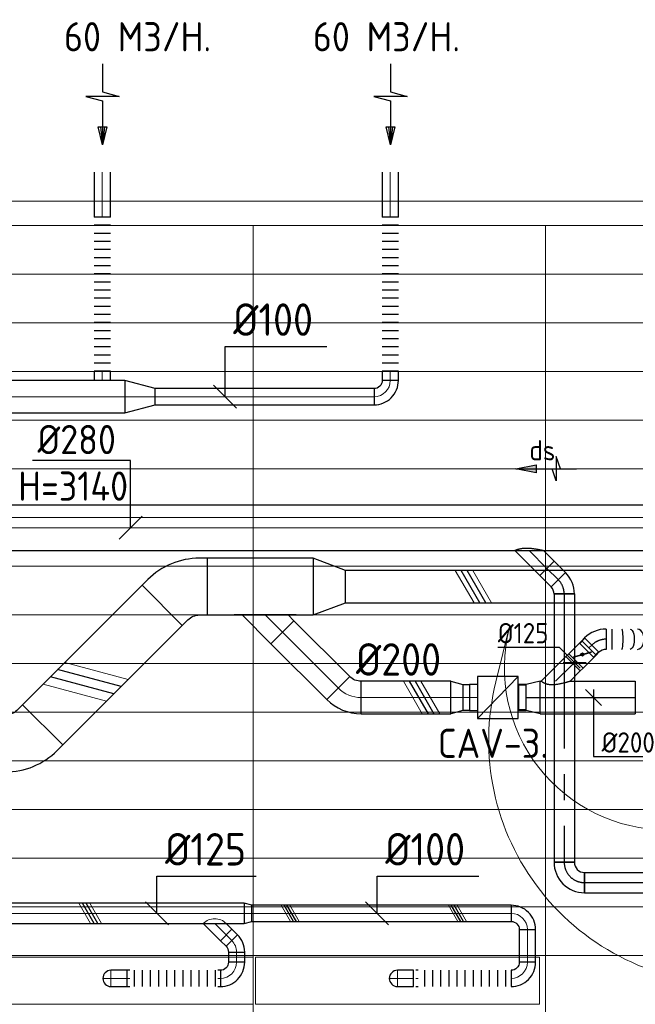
# Model space of a CAD drawing. Header units: millimetres. Extents: x -72915 to 21022, y 6278 to 52916.
# Tile 51 of 60: x -37854 to -34062, y 46848 to 52916. Entities that reach past the tile are written whole.
import ezdxf
from ezdxf.enums import TextEntityAlignment as Align

# ---------------------------------------------------------------- set-up
doc = ezdxf.new("R2010")
doc.units = ezdxf.units.MM
doc.header["$LTSCALE"] = 50
doc.linetypes.add('CENTER2', pattern=[28.575, 19.05, -3.175, 3.175, -3.175])
for name, color, linetype in [('4plfd', 254, 'Continuous'), ('WL570---_RETOUR', 100, 'Continuous'), ('WL570---_RETOUR_HL', 1, 'Continuous'), ('WL570---_TOEVOER', 200, 'Continuous'), ('WL570---_TOEVOER_HL', 1, 'Continuous'), ('WM570---_RETOUR', 2, 'Continuous'), ('WM570---_RETOUR_PR', 2, 'Continuous'), ('WM570---_TOEVOER', 2, 'Continuous'), ('WM570---_TOEVOER_PR', 2, 'Continuous')]:
    doc.layers.add(name, color=color, linetype=linetype)
for name, color, linetype, lineweight in [('WL570---_BESTAAND-HARTLIJN', 161, 'Continuous', 0), ('WL570---_BESTAAND-ROOSTER', 161, 'Continuous', 0), ('WL570---_BESTAAND-TOEVOER', 180, 'Continuous', 0)]:
    doc.layers.add(name, color=color, linetype=linetype, lineweight=lineweight)
doc.styles.add('BURO-025', font='ISO96.shx', dxfattribs={"height": 125})
doc.styles.add('LZ-MAATVOEREN', font='simplex')
doc.styles.add('MAATVOERING', font='ISO')

# ---------------------------------------------------------------- blocks, each defined once
blk = doc.blocks.new('Groep-79')
at = {"color": 8, "linetype": 'Continuous', "lineweight": 13}
for p, q in [((-73304.9, 50349.1), (-4004.9, 50349.1)), ((-73154.9, 50199.1), (-4154.9, 50199.1)), ((-11857.7, 50199.1), (-60254.8, 50199.1)), ((-38654.9, 50199.1), (-38654.9, 42999.1)), ((-38654.9, 50199.1), (-38654.9, 42999.1)), ((-36854.9, 50199.1), (-36854.9, 43599.1)), ((-36854.9, 50199.1), (-36854.9, 43599.1)), ((-60254.9, 49899.1), (-11882.7, 49899.1)), ((-60254.9, 49599.1), (-11882.7, 49599.1)), ((-60254.9, 49299.1), (-11882.7, 49299.1)), ((-60254.9, 48999.1), (-11882.7, 48999.1)), ((-60254.9, 48699.1), (-11882.7, 48699.1)), ((-60254.9, 48399.1), (-11882.7, 48399.1)), ((-60254.9, 48399.1), (-11882.7, 48399.1)), ((-60254.9, 48099.1), (-11882.7, 48099.1)), ((-60254.9, 47799.1), (-11882.7, 47799.1)), ((-60254.9, 47499.1), (-11882.7, 47499.1)), ((-60254.9, 47199.1), (-11882.7, 47199.1)), ((-60254.9, 46899.1), (-11882.7, 46899.1)), ((-60254.9, 46599.1), (-11882.7, 46599.1)), ((-65655, 46299.1), (-11882.7, 46299.1)), ((-65655, 45999.1), (-11882.7, 45999.1)), ((-65655, 45699.1), (-11882.7, 45699.1))]:
    blk.add_line(p, q, dxfattribs=at)
blk = doc.blocks.new('Block plafond 1e verd')
at = {"layer": '4plfd', "linetype": 'Continuous', "lineweight": 5, "flags": 128}
blk.add_lwpolyline([(-15069.2, 28585.8), (-15155.9, 28236.6, 0.487434), (-13700.1, 26375.1), (-10552.3, 26375.1), (-10706.9, 27325.1), (-14103.5, 27325.1, -0.487436), (-15074, 28566.1)], format="xyb", close=True, dxfattribs=at)
at = {"layer": '4plfd'}
blk.add_blockref('Groep-79', (22004.9, -19149), dxfattribs=at)
blk = doc.blocks.new('AFZPIJL')
for points in [[(0, -10), (0, -6.52), (-2.06, -5.97), (2.06, -5.97), (0, -5.41), (0, 0)], [(-0.26, -2.22), (0, 0)], [(0.26, -2.22), (0, 0)]]:
    blk.add_lwpolyline(points)
blk.add_lwpolyline([(0.52, -2.22), (-0.52, -2.22), (0, 0)], close=True)
blk = doc.blocks.new('KARO')
for p, q in [((1, 0.5), (0, 0.5)), ((0, -0.5), (1, -0.5))]:
    blk.add_line(p, q)
at = {"invisible_edges": 15}
blk.add_3dface([(0, 0.5), (0, -0.5), (1, -0.5), (1, 0.5)], dxfattribs=at)
at = {"layer": 'WL570---_BESTAAND-HARTLIJN'}
blk.add_line((0, 0), (1, 0), dxfattribs=at)
blk = doc.blocks.new('FLLINE100')
blk.add_line((0, -50), (0, 50))
blk = doc.blocks.new('OEX10000100000')
at = {"rotation": 90}
for p in [(0, -50), (0, -100), (0, -150), (0, -200), (0, -250), (0, -300), (0, -350), (0, -400), (0, -450), (0, -500), (0, -550), (0, -600), (0, -650), (0, -700), (0, -750), (0, -800), (0, -850), (0, -900), (0, -950), (0, -1000)]:
    blk.add_blockref('FLLINE100', p, dxfattribs=at)
blk = doc.blocks.new('MVLINE')
blk.add_line((35.4, -35.4), (-35.4, 35.4))
blk = doc.blocks.new('OSV20010001860G')
blk.add_lwpolyline([(0, -100), (186.6, -50), (186.6, 50), (0, 100)], close=True)
at = {"layer": 'WL570---_BESTAAND-HARTLIJN'}
blk.add_line((0, 0), (186.6, 0), dxfattribs=at)
blk = doc.blocks.new('OBO10000090H')
blk.add_lwpolyline([(50, -100, 0.414214), (-100, 50), (-100, -50, -0.414214), (-50, -100)], format="xyb", close=True)
at = {"invisible_edges": 15}
for points in [[(-91.3, -50.8), (-74, 47.7), (-100, 50), (-100, -50)], [(-82.9, -53), (-48.7, 41), (-74, 47.7), (-91.3, -50.8)], [(-75, -56.7), (-25, 29.9), (-48.7, 41), (-82.9, -53)], [(-67.9, -61.7), (-3.6, 14.9), (-25, 29.9), (-75, -56.7)], [(-61.7, -67.9), (14.9, -3.6), (-3.6, 14.9), (-67.9, -61.7)], [(-56.7, -75), (29.9, -25), (14.9, -3.6), (-61.7, -67.9)], [(-53, -82.9), (41, -48.7), (29.9, -25), (-56.7, -75)], [(-50.8, -91.3), (47.7, -74), (41, -48.7), (-53, -82.9)], [(-50, -100), (50, -100), (47.7, -74), (-50.8, -91.3)]]:
    blk.add_3dface(points, dxfattribs=at)
at = {"layer": 'WL570---_BESTAAND-HARTLIJN'}
blk.add_arc((-100, -100), 100, 0, 90, dxfattribs=at)
blk = doc.blocks.new('OSV2001600740G')
blk.add_lwpolyline([(0, -100), (74.6, -80), (74.6, 80), (0, 100)], close=True)
at = {"layer": 'WL570---_BESTAAND-HARTLIJN'}
blk.add_line((0, 0), (74.6, 0), dxfattribs=at)
blk = doc.blocks.new('VBX1601600016025000')
blk.add_lwpolyline([(50, -130), (300, -130), (300, 130), (50, 130)], close=True)
for points in [[(50, 80), (0, 80), (0, -80), (50, -80)], [(300, -80), (350, -80), (350, 80), (300, 80)]]:
    blk.add_lwpolyline(points)
at = {"layer": 'WL570---_BESTAAND-HARTLIJN'}
blk.add_line((300, 0), (350, 0), dxfattribs=at)
at = {"layer": 'WL570---_BESTAAND-TOEVOER'}
blk.add_line((50, -130), (300, 130), dxfattribs=at)
blk = doc.blocks.new('VBO35020000050451-100')
blk.add_lwpolyline([(-175, -163.9), (175, -163.9), (175, -113.9, 0.198912), (43.2, 204.3), (7.8, 239.6), (-239.6, -7.8), (-204.3, -43.2, -0.198912), (-175, -113.9)], format="xyb", close=True)
blk = doc.blocks.new('OAF20000045L')
blk.add_line((-191.4, 0), (191.4, 0))
blk.add_lwpolyline([(-141.4, 0), (-176.8, 35.4), (-35.4, 176.8), (141.4, 0)])
at = {"layer": 'WL570---_BESTAAND-HARTLIJN'}
blk.add_line((-106.1, 106.1), (0, 0), dxfattribs=at)
blk = doc.blocks.new('VV235020020020002000G')
blk.add_lwpolyline([(0, -175), (200, -100), (200, 100), (0, 175)], close=True)
at = {"invisible_edges": 15}
blk.add_3dface([(0, -175), (200, -100), (200, 100), (0, 175)], dxfattribs=at)
blk = doc.blocks.new('KARH')
for p, q in [((1, 0.5), (0, 0.5)), ((0, -0.5), (1, -0.5))]:
    blk.add_line(p, q)
at = {"invisible_edges": 15}
blk.add_3dface([(0, 0.5), (0, -0.5), (1, -0.5), (1, 0.5)], dxfattribs=at)
blk = doc.blocks.new('OBO20000045H')
blk.add_lwpolyline([(100, -82.8, 0.198912), (12.1, 129.3), (-129.3, -12.1, -0.198912), (-100, -82.8)], format="xyb", close=True)
at = {"invisible_edges": 15}
for points in [[(-123.4, -18.6), (29.8, 110), (12.1, 129.3), (-129.3, -12.1)], [(-118.1, -25.5), (45.7, 89.2), (29.8, 110), (-123.4, -18.6)], [(-113.4, -32.8), (59.8, 67.2), (45.7, 89.2), (-118.1, -25.5)], [(-109.4, -40.6), (71.9, 43.9), (59.8, 67.2), (-113.4, -32.8)], [(-106, -48.6), (81.9, 19.8), (71.9, 43.9), (-109.4, -40.6)], [(-103.4, -57), (89.8, -5.2), (81.9, 19.8), (-106, -48.6)], [(-101.5, -65.5), (95.4, -30.7), (89.8, -5.2), (-103.4, -57)], [(-100.4, -74.1), (98.9, -56.7), (95.4, -30.7), (-101.5, -65.5)], [(-100, -82.8), (100, -82.8), (98.9, -56.7), (-100.4, -74.1)]]:
    blk.add_3dface(points, dxfattribs=at)
at = {"layer": 'WL570---_BESTAAND-HARTLIJN'}
blk.add_arc((-200, -82.8), 200, 0, 45, dxfattribs=at)
blk = doc.blocks.new('OEX1000056800')
at = {"rotation": 180}
for p in [(50, 0), (100, 0), (150, 0), (200, 0), (250, 0), (300, 0), (350, 0), (400, 0), (450, 0), (500, 0), (550, 0)]:
    blk.add_blockref('FLLINE100', p, dxfattribs=at)
blk = doc.blocks.new('ORN_T_SP')
blk.add_lwpolyline([(-0.5, 0.5), (-0.5, -0.5), (0.5, -0.5), (0.5, 0.5)], close=True)
at = {"style": 'LZ-MAATVOEREN', "flags": 9}
for tag, p in [('ROS_TYPE', (0.6333, 0.6833)), ('ROS_M3H', (0.6333, 0.4833)), ('ROS_ZIJDE', (0.6333, 0.2833)), ('ROS_STAT', (0.6333, 0.0833))]:
    blk.add_attdef(tag, p, '', height=0.125, dxfattribs=at)
blk = doc.blocks.new('OBO10000090ZE')
blk.add_lwpolyline([(-50, 0), (50, 0), (50, 100, 1), (-50, 100)], format="xyb", close=True)
at = {"layer": 'WL570---_BESTAAND-HARTLIJN'}
for points in [[(0, 0), (0, 150)], [(-50, 100), (50, 100)]]:
    blk.add_lwpolyline(points, dxfattribs=at)
blk = doc.blocks.new('OBO10000090L')
blk.add_lwpolyline([(50, 0, 0.414214), (-100, 150), (-100, 50, -0.414214), (-50, 0)], format="xyb", close=True)
at = {"invisible_edges": 15}
for points in [[(-91.3, 49.2), (-74, 147.7), (-100, 150), (-100, 50)], [(-82.9, 47), (-48.7, 141), (-74, 147.7), (-91.3, 49.2)], [(-75, 43.3), (-25, 129.9), (-48.7, 141), (-82.9, 47)], [(-67.9, 38.3), (-3.6, 114.9), (-25, 129.9), (-75, 43.3)], [(-61.7, 32.1), (14.9, 96.4), (-3.6, 114.9), (-67.9, 38.3)], [(-56.7, 25), (29.9, 75), (14.9, 96.4), (-61.7, 32.1)], [(-53, 17.1), (41, 51.3), (29.9, 75), (-56.7, 25)], [(-50.8, 8.7), (47.7, 26), (41, 51.3), (-53, 17.1)], [(-50, 0), (50, 0), (47.7, 26), (-50.8, 8.7)]]:
    blk.add_3dface(points, dxfattribs=at)
at = {"layer": 'WL570---_BESTAAND-HARTLIJN'}
blk.add_arc((-100, 0), 100, 0, 90, dxfattribs=at)
blk = doc.blocks.new('OEX1000058500')
at = {"rotation": 180}
for p in [(50, 0), (100, 0), (150, 0), (200, 0), (250, 0), (300, 0), (350, 0), (400, 0), (450, 0), (500, 0), (550, 0)]:
    blk.add_blockref('FLLINE100', p, dxfattribs=at)
blk = doc.blocks.new('OSV1251000460G')
blk.add_lwpolyline([(0, -62.5), (46.7, -50), (46.7, 50), (0, 62.5)], close=True)
at = {"layer": 'WL570---_BESTAAND-HARTLIJN'}
blk.add_line((0, 0), (46.7, 0), dxfattribs=at)
blk = doc.blocks.new('OBO10000045H')
blk.add_lwpolyline([(50, -41.4, 0.198912), (6.1, 64.6), (-64.6, -6.1, -0.198912), (-50, -41.4)], format="xyb", close=True)
at = {"invisible_edges": 15}
for points in [[(-61.7, -9.3), (14.9, 55), (6.1, 64.6), (-64.6, -6.1)], [(-59, -12.7), (22.9, 44.6), (14.9, 55), (-61.7, -9.3)], [(-56.7, -16.4), (29.9, 33.6), (22.9, 44.6), (-59, -12.7)], [(-54.7, -20.3), (35.9, 22), (29.9, 33.6), (-56.7, -16.4)], [(-53, -24.3), (41, 9.9), (35.9, 22), (-54.7, -20.3)], [(-51.7, -28.5), (44.9, -2.6), (41, 9.9), (-53, -24.3)], [(-50.8, -32.7), (47.7, -15.4), (44.9, -2.6), (-51.7, -28.5)], [(-50.2, -37.1), (49.4, -28.3), (47.7, -15.4), (-50.8, -32.7)], [(-50, -41.4), (50, -41.4), (49.4, -28.3), (-50.2, -37.1)]]:
    blk.add_3dface(points, dxfattribs=at)
at = {"layer": 'WL570---_BESTAAND-HARTLIJN'}
blk.add_arc((-100, -41.4), 100, 0, 45, dxfattribs=at)
blk = doc.blocks.new('OZA1250100045L')
blk.add_lwpolyline([(-70.7, 0), (-106.1, 35.4), (-35.4, 106.1), (70.7, 0)])
at = {"layer": 'WL570---_BESTAAND-HARTLIJN'}
blk.add_line((0, 0), (-70.7, 70.7), dxfattribs=at)
at = {"layer": 'WL570---_BESTAAND-TOEVOER'}
blk.add_arc((0, 70.7), 100, 225, 315, dxfattribs=at)
blk = doc.blocks.new('UISO')
at = {"color": 0}
for p, q in [((0, 0.18), (1, 0.757)), ((0, 0), (1, 0.577))]:
    blk.add_line(p, q, dxfattribs=at)
at = {"layer": 'WL570---_BESTAAND-TOEVOER', "color": 0}
for p, q in [((0, 0.36), (1, 0.937)), ((0, -0.18), (1, 0.397))]:
    blk.add_line(p, q, dxfattribs=at)
blk = doc.blocks.new('*U959')
at = {"color": 0, "ltscale": 10, "transparency": 33554687}
for p, q in [((0, 88.4, -2700), (65.9, 154.3, -2700)), ((65.9, 154.3, -2700), (154.3, 65.9, -2700)), ((0.1, -88.3, -2700), (154.3, 65.9, -2700))]:
    blk.add_line(p, q, dxfattribs=at)
blk.add_spline([(-0.1, -88.1, -2700), (-0.6, -87.1, -2700), (-1.3, -85.6, -2700), (-2.2, -83.4, -2700), (-3.3, -80.6, -2700), (-4.6, -77.2, -2700), (-6, -73.1, -2700), (-7.5, -68.4, -2700), (-9, -63.1, -2700), (-10.4, -57.2, -2700), (-11.7, -50.7, -2700), (-12.9, -43.6, -2700), (-13.7, -35.9, -2700), (-14.4, -27.8, -2700), (-14.7, -19.2, -2700), (-14.7, -10.2, -2700), (-14.4, -1, -2700), (-13.7, 8.4, -2700), (-12.9, 17.8, -2700), (-11.7, 27.2, -2700), (-10.4, 36.3, -2700), (-9, 45.1, -2700), (-7.5, 53.4, -2700), (-6, 61, -2700), (-4.6, 67.9, -2700), (-3.3, 74, -2700), (-2.2, 79, -2700), (-1.3, 83.1, -2700), (-0.6, 86, -2700), (-0.1, 87.8, -2700), (0, 88.4, -2700)], degree=3, dxfattribs=at)
at = {"layer": 'WL570---_RETOUR_HL', "linetype": 'CENTER2', "transparency": 33554687}
blk.add_line((0, 0, -2700), (110.1, 110.1, -2700), dxfattribs=at)
at = {"layer": 'WM570---_RETOUR_PR', "color": 2, "transparency": 33554687, "style": 'BURO-025'}
blk.add_attdef('POSNR', text='', height=250, dxfattribs=at).set_placement((0, 0), align=Align.MIDDLE)
blk = doc.blocks.new('*U1024')
at = {"color": 0, "ltscale": 10}
for p, q in [((-51.8, -62.5, -2700), (-51.8, 62.5, -2700)), ((80.8, 7.6, -2700), (-7.6, -80.8, -2700))]:
    blk.add_line(p, q, dxfattribs=at)
for radius in [187.6, 62.6]:
    blk.add_arc((-51.8, -125.1, -2700), radius, 45, 90, dxfattribs=at)
at = {"layer": 'WL570---_RETOUR_HL', "linetype": 'CENTER2'}
blk.add_arc((-51.8, -125.1, -2700), 125.1, 45, 90, dxfattribs=at)
at = {"layer": 'WM570---_RETOUR_PR', "color": 2, "style": 'BURO-025'}
blk.add_attdef('POSNR', text='', height=2.5, dxfattribs=at).set_placement((0, 0), align=Align.MIDDLE)
blk = doc.blocks.new('*U1025')
at = {"color": 0, "ltscale": 10}
for p, q in [((0, 62.5, -2700), (98.6, 62.5, -2700)), ((0, -62.5, -2700), (0, 62.5, -2700)), ((98.6, 62.5, -2700), (98.6, -62.5, -2700)), ((0, -62.5, -2700), (98.6, -62.5, -2700))]:
    blk.add_line(p, q, dxfattribs=at)
at = {"layer": 'WL570---_RETOUR_HL', "linetype": 'CENTER2'}
blk.add_line((0, 0, -2700), (98.6, 0, -2700), dxfattribs=at)
at = {"layer": 'WM570---_RETOUR_PR', "color": 2, "style": 'BURO-025'}
blk.add_attdef('POSNR', text='', height=2.5, dxfattribs=at).set_placement((0, 0), align=Align.MIDDLE)
blk = doc.blocks.new('*U1026')
at = {"color": 0, "ltscale": 10}
for p, q in [((-62.5, 125, -2700), (62.5, 125, -2700)), ((-125, -62.5, -2700), (-125, 62.5, -2700))]:
    blk.add_line(p, q, dxfattribs=at)
for radius, end in [(62.5, 0), (187.5, 360)]:
    blk.add_arc((-125, 125, -2700), radius, 270, end, dxfattribs=at)
at = {"layer": 'WL570---_RETOUR_HL', "linetype": 'CENTER2'}
blk.add_arc((-125, 125, -2700), 125, 270, 0, dxfattribs=at)
at = {"layer": 'WM570---_RETOUR_PR', "color": 2, "style": 'BURO-025'}
blk.add_attdef('POSNR', text='', height=2.5, dxfattribs=at).set_placement((0, 0), align=Align.MIDDLE)
blk = doc.blocks.new('*U1027')
at = {"color": 0, "ltscale": 10}
for p, q in [((0, 62.5, -2700), (1974.4, 62.5, -2700)), ((0, -62.5, -2700), (0, 62.5, -2700)), ((1974.4, 62.5, -2700), (1974.4, -62.5, -2700)), ((0, -62.5, -2700), (1974.4, -62.5, -2700))]:
    blk.add_line(p, q, dxfattribs=at)
at = {"layer": 'WL570---_RETOUR_HL', "linetype": 'CENTER2'}
blk.add_line((0, 0, -2700), (1974.4, 0, -2700), dxfattribs=at)
at = {"layer": 'WM570---_RETOUR_PR', "color": 2, "style": 'BURO-025'}
blk.add_attdef('POSNR', text='', height=2.5, dxfattribs=at).set_placement((0, 0), align=Align.MIDDLE)
blk = doc.blocks.new('LU-PIJL6')
at = {"color": 0, "linetype": 'Continuous'}
for p, q in [((-5, -1.5), (-5, 1.5)), ((-5, 1.5), (-4.5, 0)), ((0, 0), (-7.5, 0)), ((-5.5, 0), (-5, -1.5)), ((-2.5, -0.5), (-2.5, 0.5)), ((-2.5, 0.5), (0, 0)), ((0, 0), (-2.5, -0.5))]:
    blk.add_line(p, q, dxfattribs=at)
blk.add_solid([(-2.5, 0.5), (-2.5, -0.5), (0, 0)], dxfattribs=at)
blk = doc.blocks.new('*U1055')
at = {"color": 0, "ltscale": 10}
for p, q in [((0, 62.5, -2700), (1653.5, 62.5, -2700)), ((0, -62.5, -2700), (0, 62.5, -2700)), ((1653.5, 62.5, -2700), (1653.5, -62.5, -2700)), ((0, -62.5, -2700), (1653.5, -62.5, -2700))]:
    blk.add_line(p, q, dxfattribs=at)
at = {"layer": 'WL570---_RETOUR_HL', "linetype": 'CENTER2'}
blk.add_line((0, 0, -2700), (1653.5, 0, -2700), dxfattribs=at)
at = {"layer": 'WM570---_RETOUR_PR', "color": 2, "style": 'BURO-025'}
blk.add_attdef('POSNR', text='', height=125, dxfattribs=at).set_placement((0, 0), align=Align.MIDDLE)
blk = doc.blocks.new('*U1056')
at = {"color": 0, "ltscale": 10}
for p, q in [((0, 100, -2700), (7.3, 100, -2700)), ((0, -100, -2700), (0, 100, -2700)), ((184.1, 100, -2700), (586.3, 100, -2700)), ((586.3, 100, -2700), (586.3, -100, -2700)), ((0, -100, -2700), (586.3, -100, -2700))]:
    blk.add_line(p, q, dxfattribs=at)
at = {"layer": 'WL570---_TOEVOER_HL', "linetype": 'CENTER2'}
blk.add_line((0, 0, -2700), (586.3, 0, -2700), dxfattribs=at)
at = {"layer": 'WM570---_TOEVOER_PR', "color": 2, "style": 'BURO-025'}
blk.add_attdef('POSNR', text='', height=125, dxfattribs=at).set_placement((0, 0), align=Align.MIDDLE)
blk = doc.blocks.new('*U1057')
at = {"color": 0, "ltscale": 10}
for p, q in [((0, 76, -2700), (-46.7, 76, -2700)), ((-46.7, -76, -2700), (-46.7, 76, -2700)), ((-46.7, -76, -2700), (-46.7, 76, -2700)), ((85.2, 100, -2700), (0, 80, -2700)), ((0, -80, -2700), (0, 80, -2700)), ((85.2, -100, -2700), (85.2, 100, -2700)), ((0, -76, -2700), (-46.7, -76, -2700)), ((85.2, -100, -2700), (0, -80, -2700))]:
    blk.add_line(p, q, dxfattribs=at)
at = {"layer": 'WL570---_TOEVOER_HL', "linetype": 'CENTER2'}
blk.add_line((0, 0, -2700), (85.2, 0, -2700), dxfattribs=at)
for centre in [(0, 0, -2700), (85.2, 0, -2700)]:
    blk.add_circle(centre, 0.075, dxfattribs=at)
at = {"layer": 'WM570---_TOEVOER_PR', "color": 2, "style": 'BURO-025'}
blk.add_attdef('POSNR', text='', height=125, dxfattribs=at).set_placement((0, 0), align=Align.MIDDLE)
blk = doc.blocks.new('*U1058')
at = {"color": 0, "ltscale": 10}
for p, q in [((0, 88.4, -2700), (151.7, -63.3, -2700)), ((0, -88.4, -2700), (63.3, -151.7, -2700)), ((151.7, -63.3, -2700), (63.3, -151.7, -2700))]:
    blk.add_line(p, q, dxfattribs=at)
blk.add_spline([(-0.2, -87.7, -2700), (-0.8, -85.8, -2700), (-1.8, -82.6, -2700), (-3.1, -78.1, -2700), (-4.7, -72.6, -2700), (-6.6, -66, -2700), (-8.7, -58.4, -2700), (-10.8, -50, -2700), (-13.1, -41, -2700), (-15.2, -31.5, -2700), (-17.2, -21.7, -2700), (-19, -11.7, -2700), (-20.4, -1.8, -2700), (-21.4, 8, -2700), (-21.9, 17.4, -2700), (-21.9, 26.4, -2700), (-21.4, 34.8, -2700), (-20.4, 42.5, -2700), (-19, 49.7, -2700), (-17.2, 56.2, -2700), (-15.2, 62, -2700), (-13.1, 67.2, -2700), (-10.8, 71.7, -2700), (-8.7, 75.7, -2700), (-6.6, 79.1, -2700), (-4.7, 82, -2700), (-3.1, 84.3, -2700), (-1.8, 86.1, -2700), (-0.8, 87.4, -2700), (-0.2, 88.1, -2700), (0, 88.4, -2700)], degree=3, dxfattribs=at)
at = {"layer": 'WL570---_TOEVOER_HL', "linetype": 'CENTER2'}
blk.add_line((0, 0, -2700), (107.5, -107.5, -2700), dxfattribs=at)
at = {"layer": 'WM570---_TOEVOER_PR', "color": 2, "style": 'BURO-025'}
blk.add_attdef('POSNR', text='', height=125, dxfattribs=at).set_placement((0, 0), align=Align.MIDDLE)
blk = doc.blocks.new('*U1059')
at = {"color": 0, "ltscale": 10}
for p, q in [((0, 62.5, -2700), (24.9, 62.5, -2700)), ((0, -62.5, -2700), (0, 62.5, -2700)), ((0, -62.5, -2700), (24.9, -62.5, -2700))]:
    blk.add_line(p, q, dxfattribs=at)
at = {"layer": 'WL570---_TOEVOER_HL', "linetype": 'CENTER2'}
blk.add_line((0, 0, -2700), (24.9, 0, -2700), dxfattribs=at)
at = {"layer": 'WM570---_TOEVOER_PR', "color": 2, "style": 'BURO-025'}
blk.add_attdef('POSNR', text='', height=125, dxfattribs=at).set_placement((0, 0), align=Align.MIDDLE)
blk = doc.blocks.new('*U1060')
at = {"ltscale": 10}
for p, q in [((-56.4, 62.5, -2700), (56.5, 62.5, -2700)), ((-56.4, -62.5, -2700), (-56.4, 62.5, -2700)), ((56.5, 62.5, -2700), (56.5, -62.5, -2700)), ((-49.4, 27.3, -2700), (-48.4, 29.1, -2700)), ((48.4, -29.1, -2700), (-49.4, 27.3, -2700)), ((49.4, -27.3, -2700), (-48.4, 29.1, -2700)), ((48.4, -29.1, -2700), (49.4, -27.3, -2700)), ((-56.4, -62.5, -2700), (56.5, -62.5, -2700))]:
    blk.add_line(p, q, dxfattribs=at)
blk.add_circle((0, 0, -2700), 9.41, dxfattribs=at)
at = {"layer": 'WL570---_TOEVOER', "color": 2, "style": 'BURO-025'}
blk.add_attdef('I', text='', height=125, dxfattribs=at).set_placement((0, 0), align=Align.MIDDLE)
at = {"layer": 'WM570---_TOEVOER_PR', "color": 2, "style": 'BURO-025'}
blk.add_attdef('POSNR', text='', height=125, dxfattribs=at).set_placement((0, 0), align=Align.MIDDLE)
blk = doc.blocks.new('*U1061')
at = {"color": 0, "ltscale": 10}
for p, q in [((0, 62.5, -2700), (24.9, 62.5, -2700)), ((24.9, 62.5, -2700), (24.9, -62.5, -2700)), ((0, -62.5, -2700), (24.9, -62.5, -2700))]:
    blk.add_line(p, q, dxfattribs=at)
at = {"layer": 'WL570---_TOEVOER_HL', "linetype": 'CENTER2'}
blk.add_line((0, 0, -2700), (24.9, 0, -2700), dxfattribs=at)
at = {"layer": 'WM570---_TOEVOER_PR', "color": 2, "style": 'BURO-025'}
blk.add_attdef('POSNR', text='', height=125, dxfattribs=at).set_placement((0, 0), align=Align.MIDDLE)
blk = doc.blocks.new('*U1062')
at = {"color": 0, "ltscale": 10}
for p, q in [((-51.8, -62.5, -2700), (-51.8, 62.5, -2700)), ((-7.6, 80.8, -2700), (80.8, -7.6, -2700)), ((-5.4, 78.6, -2700), (26, 109.9, -2700)), ((-5.4, 78.6, -2700), (78.6, -5.4, -2700)), ((26, 109.9, -2700), (109.9, 26, -2700)), ((78.6, -5.4, -2700), (109.9, 26, -2700))]:
    blk.add_line(p, q, dxfattribs=at)
for radius in [62.6, 187.6]:
    blk.add_arc((-51.8, 125.1, -2700), radius, 270, 315, dxfattribs=at)
at = {"layer": 'WL570---_TOEVOER_HL', "linetype": 'CENTER2'}
blk.add_arc((-51.8, 125.1, -2700), 125.1, 270, 315, dxfattribs=at)
at = {"layer": 'WM570---_TOEVOER_PR', "color": 2, "style": 'BURO-025'}
blk.add_attdef('POSNR', text='', height=125, dxfattribs=at).set_placement((0, 0), align=Align.MIDDLE)
blk = doc.blocks.new('*U1063')
at = {"color": 0, "ltscale": 10}
for p, q in [((0, 62.5, -2700), (0, -62.5, -2700)), ((34.6, 62.5, -2700), (34.6, -62.5, -2700)), ((376.5, 62.5, -2700), (376.5, -62.5, -2700))]:
    blk.add_line(p, q, dxfattribs=at)
for centre, major_axis, ratio, start_param, end_param in [((95.9, 0, -2700), (0, -62.5), 0.142316, 0, 3.141593), ((192.3, 0, -2700), (0, -62.5), 0.655975, 0, 3.141593), ((251.3, 0, -2700), (0, 62.5), 0.844211, 3.141593, 6.283185), ((314.8, 0, -2700), (0, 62.5), 0.415648, 3.141593, 6.283185)]:
    blk.add_ellipse(centre, major_axis=major_axis, ratio=ratio, start_param=start_param, end_param=end_param, dxfattribs=at)
at = {"color": 0, "ltscale": 10, "extrusion": (0, 0, -1)}
for centre, major_axis, ratio, start_param, end_param in [((147.2, 0, -2700), (0, 62.5), 0.415648, 0, 3.141593), ((227.5, 0, -2700), (0, 62.5), 0.844211, 0, 3.141593), ((279.2, 0, -2700), (0, -62.5), 0.655975, 3.141593, 6.283185), ((355.4, 0, -2700), (0, -62.5), 0.142316, 3.141593, 6.283185)]:
    blk.add_ellipse(centre, major_axis=major_axis, ratio=ratio, start_param=start_param, end_param=end_param, dxfattribs=at)
at = {"layer": 'WM570---_TOEVOER_PR', "color": 2, "style": 'BURO-025'}
blk.add_attdef('POSNR', text='', height=125, dxfattribs=at).set_placement((0, 0), align=Align.MIDDLE)
blk = doc.blocks.new('*U1072')
at = {"layer": 'WM570---_TOEVOER', "color": 0, "ltscale": 10}
for p, q in [((50, -50), (-50, 50)), ((0, 50), (0, -364.5)), ((0, -364.5), (416.1, -364.5))]:
    blk.add_line(p, q, dxfattribs=at)
at = {"layer": 'WM570---_TOEVOER', "color": 0, "style": 'BURO-025'}
blk.add_text('%%c200', height=125, dxfattribs=at).set_placement((50, -339.5))
blk = doc.blocks.new('*U1073')
at = {"layer": 'WM570---_TOEVOER', "color": 0, "ltscale": 10}
for p, q in [((-92.3, 92.3), (-472.6, 92.3)), ((35.4, -35.4), (-92.3, 92.3)), ((-70.7, 0), (70.7, 0))]:
    blk.add_line(p, q, dxfattribs=at)
at = {"layer": 'WM570---_TOEVOER', "color": 0, "style": 'BURO-025'}
blk.add_text('%%c125', height=125, dxfattribs=at).set_placement((-472.6, 117.3))

msp = doc.modelspace()

# ---------------------------------------------------------------- linework, layer by layer
at = {"layer": 'WM570---_RETOUR'}
for points in [[(-36589.1, 50592.5), (-36589.1, 50901.2), (-35962.9, 50901.2)], [(-37170.8, 49785.1), (-37170.8, 50198.9), (-37776, 50198.9)]]:
    msp.add_lwpolyline(points, dxfattribs=at)
at = {"layer": 'WM570---_TOEVOER'}
for points in [[(-37008.4, 47409), (-37008.4, 47637.1), (-36396.5, 47637.1)], [(-35652.4, 47409), (-35652.4, 47637.1), (-35026.2, 47637.1)]]:
    msp.add_lwpolyline(points, dxfattribs=at)

# ---------------------------------------------------------------- block references
at = {"layer": 'WL570---_BESTAAND-ROOSTER', "xscale": 1750, "yscale": 290}
for p in [(-37291.9, 46993.4), (-35527.5, 46993.4)]:
    msp.add_blockref('ORN_T_SP', p, dxfattribs=at)
at = {"layer": 'WL570---_RETOUR'}
for name, p, xscale, yscale, zscale, rotation in [('AFZPIJL', (-37343.9, 52144.5), 50, 50, 50, 180), ('AFZPIJL', (-35570.2, 52144.5), 50, 50, 50, 180), ('KARO', (-37345.1, 51699.7), 275.9456809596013, 100, 100, 90), ('KARO', (-35571.4, 51699.7), 275.9456809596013, 100, 100, 90), ('KARO', (-37345.1, 50749.1), 56.29579252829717, 100, 100, 270), ('KARO', (-35571.4, 50749.1), 56.55323533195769, 100, 100, 270), ('KARO', (-37206.1, 50592.5), 1112.375284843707, 200, 200, 180), ('KARO', (-35671.4, 50592.5), 1348.069124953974, 100, 100, 180), ('LU-PIJL6', (-34798.8, 50148.4), 50, 50, 50, 180), ('KARO', (-30508.7, 49785.1), 9016.324339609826, 280, 280, 180)]:
    msp.add_blockref(name, p, dxfattribs=dict(at, xscale=xscale, yscale=yscale, zscale=zscale, rotation=rotation))
for name, p in [('OEX10000100000', (-37345.1, 51749.1)), ('OEX10000100000', (-35571.4, 51749.1)), ('OSV20010001860G', (-37206.1, 50592.5)), ('*U1027', (-34375.3, 47598.4, 2700))]:
    msp.add_blockref(name, p, dxfattribs=at)
for name, p, rotation in [('OBO10000090H', (-35571.4, 50592.5), 270), ('*U1025', (-34606.6, 49535, 2700), 315), ('*U1024', (-34500.3, 49428.7, 2700), 315), ('*U1055', (-34500.3, 49376.9, 2700), 270), ('*U1026', (-34500.3, 47598.4, 2700), 270)]:
    msp.add_blockref(name, p, dxfattribs=dict(at, rotation=rotation))
at = {"layer": 'WL570---_RETOUR', "transparency": 33554687, "rotation": 270}
msp.add_blockref('*U959', (-34716.7, 49645.1, 2700), dxfattribs=at)
at = {"layer": 'WL570---_TOEVOER'}
for name, p, rotation in [('VBO35020000050451-100', (-36861, 49422.5), 90), ('OAF20000045L', (-36341.8, 49247.5), 180), ('*U1062', (-34293.6, 49098.4, 2700), 180), ('*U1060', (-34387.8, 49004.2, 2700), 225), ('*U1059', (-34330.3, 49061.8, 2700), 225), ('*U1058', (-34552.9, 48839.1, 2700), 90), ('*U1061', (-34427.7, 48964.3, 2700), 225), ('OBO20000045H', (-35833.4, 48739.1), 225.0000000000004), ('VBX1601600016025000', (-34733.9, 48739.1), 179.9999999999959), ('VBO35020000050451-100', (-37828.3, 48455.2), 270), ('OZA1250100045L', (-36652.9, 47346.5), 180.000000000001), ('OBO10000090L', (-36618.1, 47007.9), 270.000000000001), ('OBO10000090L', (-34826.8, 47007.9), 270.000000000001), ('OBO10000090ZE', (-37191.9, 47007.9), 90.00000000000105), ('OBO10000090ZE', (-35427.5, 47007.9), 90.00000000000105)]:
    msp.add_blockref(name, p, dxfattribs=dict(at, rotation=rotation))
for name, p, xscale, yscale, zscale, rotation in [('KARH', (-36047.3, 49422.5), 649.8089966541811, 350, 200, 180), ('UISO', (-34983.5, 49322.5), 200, 200, 200, 90), ('KARH', (-36976.9, 49306.6), 1040.168301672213, 350, 200, 225), ('KARO', (-35892, 48797.7), 486.0799137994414, 200, 200, 135.0000000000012), ('UISO', (-37230, 48806), 350, 350, 350, 134.9999999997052), ('KARO', (-35198, 48739.1), 552.5433739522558, 200, 200, 180), ('UISO', (-35454.3, 48839.1), 200, 200, 200, 270), ('KARO', (-35124.1, 48739.1), -41.65426006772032, 160, 160, 180), ('KARO', (-36470.4, 47409), 1877.598184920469, 125, 125, 180.000000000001), ('UISO', (-37371.9, 47346.5), 125, 125, 125, 90), ('UISO', (-36149.9, 47359), 100, 100, 100, 90), ('UISO', (-35119.8, 47359), 100, 100, 100, 90), ('KARO', (-36547.5, 47241.1), 48.98494323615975, 100, 100, 135.0000000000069), ('KARO', (-34726.8, 47107.9), 201.0308842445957, 100, 100, 90), ('KARO', (-36518.2, 47107.9), 62.47194246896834, 100, 100, 90)]:
    msp.add_blockref(name, p, dxfattribs=dict(at, xscale=xscale, yscale=yscale, zscale=zscale, rotation=rotation))
for name, p in [('VV235020020020002000G', (-36047.3, 49422.5)), ('*U1063', (-34241.8, 49098.4, 2700)), ('*U1057', (-34733.9, 48739.1, 2700)), ('*U1056', (-34648.7, 48739.1, 2700)), ('OSV1251000460G', (-36470.5, 47409)), ('OBO10000090H', (-34726.8, 47409)), ('OBO10000045H', (-36518.2, 47211.8)), ('OEX1000056800', (-37199.7, 47007.9)), ('OEX1000058500', (-35411.5, 47007.9))]:
    msp.add_blockref(name, p, dxfattribs=at)
for name, p, xscale, yscale, zscale in [('KARH', (-35845.9, 49422.5), 7179.087168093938, 200, 200), ('KARO', (-36423.7, 47409), 1596.877568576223, 100, 100), ('KARO', (-37191.9, 47007.9), 16.03765465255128, 100, 100), ('KARO', (-36634.4, 47007.9), 16.2227493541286, 100, 100), ('KARO', (-35415.1, 47007.9), 16.03765465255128, 100, 100)]:
    msp.add_blockref(name, p, dxfattribs=dict(at, xscale=xscale, yscale=yscale, zscale=zscale))
at = {"layer": 'WL570---_TOEVOER', "xscale": -1, "rotation": 180}
msp.add_blockref('OSV2001600740G', (-35198.8, 48739.1), dxfattribs=at)
at = {"layer": 'WM570---_RETOUR', "yscale": 2, "zscale": 2}
for p, xscale in [((-36589.1, 50592.5), 2), ((-37170.8, 49785.1), -2)]:
    msp.add_blockref('MVLINE', p, dxfattribs=dict(at, xscale=xscale))
at = {"layer": 'WM570---_TOEVOER'}
for name, p in [('Block plafond 1e verd', (-19765.4, 20598.3)), ('*U1073', (-34436.4, 48955.7, 2700)), ('*U1072', (-34319.7, 48739.1, 2700))]:
    msp.add_blockref(name, p, dxfattribs=at)
at = {"layer": 'WM570---_TOEVOER', "xscale": 2, "yscale": 2, "zscale": 2}
for p in [(-37008.4, 47409), (-35652.4, 47409)]:
    msp.add_blockref('MVLINE', p, dxfattribs=at)

# ---------------------------------------------------------------- texts
at = {"layer": 'WM570---_RETOUR', "style": 'MAATVOERING'}
for s, height, p in [('60 M3/H.', 180, (-37581.2, 52721)), ('60 M3/H.', 180, (-36048.2, 52721)), ('%%c100', 200, (-36539.1, 50967.8)), ('%%c280', 180, (-37744.5, 50238.6)), ('H=3140', 180, (-37862.8, 49951.8))]:
    msp.add_text(s, height=height, dxfattribs=at).set_placement(p)
at = {"layer": 'WM570---_TOEVOER', "lineweight": 0, "style": 'BURO-025'}
msp.add_text('ds', height=125, dxfattribs=at).set_placement((-34714.6, 50200.4))
at = {"layer": 'WM570---_TOEVOER', "style": 'MAATVOERING'}
for s, height, p in [('%%c200', 200, (-35782.8, 48873.6)), ('CAV-3.', 180, (-35278.9, 48366.7)), ('%%c125', 200, (-36958.4, 47703.8)), ('%%c100', 200, (-35602.4, 47703.8))]:
    msp.add_text(s, height=height, dxfattribs=at).set_placement(p)

doc.saveas('drawing.dxf')
